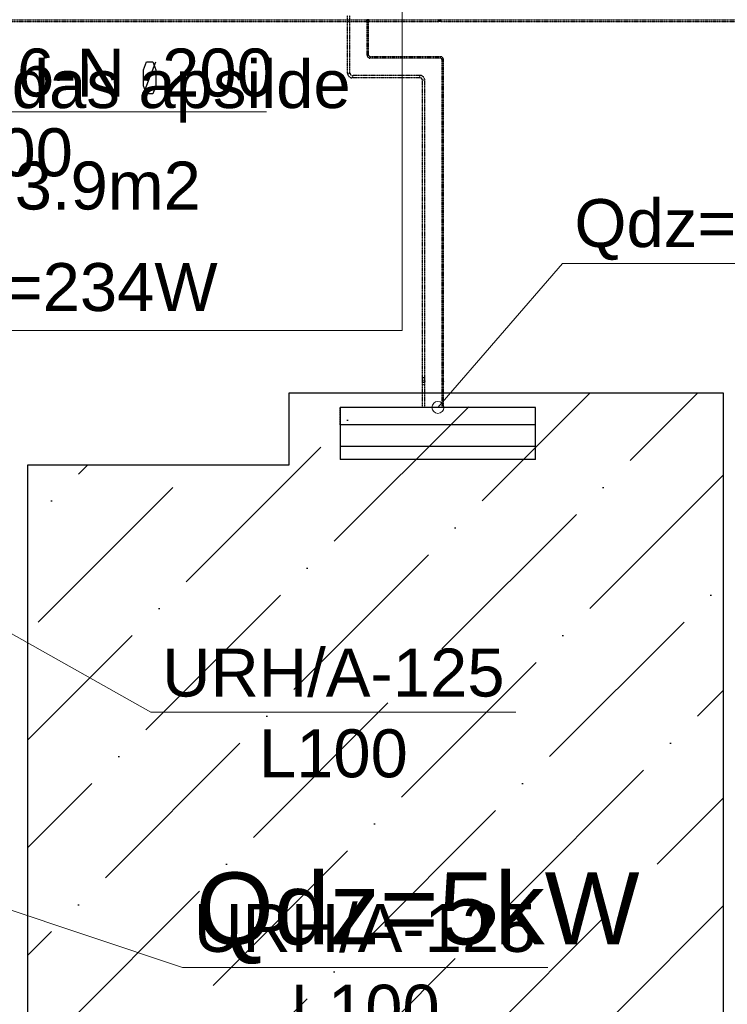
# Model space of a CAD drawing. Header units: millimetres. Extents: x -134161 to 355560, y -27497 to 30328.
# Tile 16 of 95: x -107247 to -104296, y 4075 to 8181. Entities that reach past the tile are written whole.
import ezdxf

# ---------------------------------------------------------------- set-up
doc = ezdxf.new("R2010")
doc.units = ezdxf.units.MM
doc.linetypes.add('HIDDEN', pattern=[9.525, 6.35, -3.175])
doc.linetypes.add('UnderCeiling', pattern=[6.7, 4.2, -1, 0.5, -1])
doc.layers.add('AVK-A_uzdevums', color=1, linetype='CONTINUOUS', lineweight=30)
doc.layers.add('AVK-K_uzdevums', color=6, linetype='CONTINUOUS', lineweight=30)
for name, color, linetype in [('Dz1-Atpakalgaita', 7, 'CONTINUOUS'), ('Dz1-Fenkoils', 7, 'CONTINUOUS'), ('Dz1-Radiators', 7, 'CONTINUOUS'), ('Dz1-Teksts-', 7, 'CONTINUOUS'), ('Dz1-Turpgaita', 7, 'CONTINUOUS'), ('Vent-PN6-N-Teksts-', 7, 'CONTINUOUS')]:
    doc.layers.add(name, color=color, linetype=linetype)
doc.styles.add('Arial', font='arial.ttf', dxfattribs={"height": 187.5})
doc.styles.add('PBL', font='arial.ttf')

# ---------------------------------------------------------------- blocks, each defined once
blk = doc.blocks.new('*U143')
at = {"layer": 'Vent-PN6-N-Teksts-', "color": 7, "linetype": 'Continuous', "lineweight": 15}
for p, q in [((24453.5, 4605, 2300), (25579.5, 4228.5, 2300)), ((25579.5, 4228.5, 2300), (27102.6, 4228.5, 2300))]:
    blk.add_line(p, q, dxfattribs=at)
at = {"layer": 'Vent-PN6-N-Teksts-', "color": 7, "linetype": 'Continuous', "lineweight": 25, "style": 'Arial'}
for s, p in [('URH/A-125', (25626.8, 4293.5, 2300)), ('L100', (26030.3, 3956.7, 2300))]:
    blk.add_text(s, height=200, dxfattribs=at).set_placement(p)
blk = doc.blocks.new('*U144')
at = {"layer": 'Vent-PN6-N-Teksts-', "color": 7, "linetype": 'Continuous', "lineweight": 15}
for p, q in [((24453.5, 5852, 2300), (25446.6, 5293.5, 2300)), ((25446.6, 5293.5, 2300), (26969.6, 5293.5, 2300))]:
    blk.add_line(p, q, dxfattribs=at)
at = {"layer": 'Vent-PN6-N-Teksts-', "color": 7, "linetype": 'Continuous', "lineweight": 25, "style": 'Arial'}
for s, p in [('URH/A-125', (25493.8, 5358.5, 2300)), ('L100', (25897.3, 5021.7, 2300))]:
    blk.add_text(s, height=200, dxfattribs=at).set_placement(p)
blk = doc.blocks.new('*U593')
at = {"layer": 'Vent-PN6-N-Teksts-', "color": 7, "linetype": 'Continuous', "lineweight": 25}
for p, q in [((25416.2, 7971.8, 2600), (25428.7, 8006, 2600)), ((25416.2, 7872.3, 2600), (25468.1, 8004.9, 2600)), ((25416.2, 7905.5, 2600), (25416.2, 7971.8, 2600)), ((25428.7, 8006, 2600), (25455.6, 8006, 2600)), ((25455.6, 8006, 2600), (25468.1, 7971.8, 2600)), ((25468.1, 7971.8, 2600), (25468.1, 7905.5, 2600)), ((25428.7, 7872.3, 2600), (25416.2, 7905.5, 2600)), ((25468.1, 7905.5, 2600), (25455.6, 7872.3, 2600)), ((25455.6, 7872.3, 2600), (25428.7, 7872.3, 2600))]:
    blk.add_line(p, q, dxfattribs=at)
at = {"layer": 'Vent-PN6-N-Teksts-', "color": 7, "linetype": 'Continuous', "lineweight": 15}
for p, q in [((24453.5, 6404.1, 2600), (24453.5, 7796.7, 2600)), ((24453.5, 7796.7, 2600), (25929, 7796.7, 2600))]:
    blk.add_line(p, q, dxfattribs=at)
at = {"layer": 'Vent-PN6-N-Teksts-', "color": 7, "linetype": 'Continuous', "lineweight": 25, "style": 'Arial'}
for s, p in [('PN6-N  200', (24500.2, 7860.9, 2600)), ('L500', (24500.2, 7528.3, 2600))]:
    blk.add_text(s, height=200, dxfattribs=at).set_placement(p)
blk = doc.blocks.new('*U777')
at = {"layer": 'Dz1-Turpgaita', "color": 4, "linetype": 'UnderCeiling', "lineweight": 25}
for p, q in [((26649.7, 8180.3, 2800), (26648.5, 8180.3, 2800)), ((26656.9, 8174.3, 2800), (26648.5, 8174.3, 2800)), ((26649.7, 8180.3, 2800), (26649.9, 8180, 2801.1)), ((26649.9, 8180, 2801.1), (26650.6, 8179.4, 2802.1)), ((26650.6, 8179.4, 2802.1), (26651.5, 8178.4, 2802.8)), ((26651.5, 8178.4, 2802.8), (26652.7, 8177.3, 2803)), ((26652.7, 8177.3, 2803), (26653.8, 8178.4, 2802.8)), ((26653.8, 8178.4, 2802.8), (26654.8, 8179.4, 2802.1)), ((26654.8, 8179.4, 2802.1), (26655.5, 8180, 2801.1)), ((26655.5, 8180, 2801.1), (26655.7, 8180.3, 2800))]:
    blk.add_line(p, q, dxfattribs=at)
at = {"layer": 'Dz1-Turpgaita', "color": 4, "linetype": 'UnderCeiling', "lineweight": 25, "extrusion": (-1, 0, 0)}
for centre in [(26648.5, 8177.3, 2800), (26656.9, 8177.3, 2800)]:
    blk.add_ellipse(centre, major_axis=(0, -3), ratio=1, start_param=0, end_param=3.141593, dxfattribs=at)
at = {"layer": 'Dz1-Turpgaita', "color": 4, "linetype": 'UnderCeiling', "lineweight": 25}
blk.add_ellipse((26648.8, 8181.2, 2800), major_axis=(0, -0.9), ratio=1, start_param=0, end_param=1.570796, dxfattribs=at)
at = {"layer": 'Dz1-Turpgaita', "color": 4, "linetype": 'UnderCeiling', "lineweight": 25, "extrusion": (0, 1, 0)}
blk.add_ellipse((26652.7, 8181.3, 2800), major_axis=(-3, 0), ratio=1, start_param=0, end_param=3.141593, dxfattribs=at)
at = {"layer": 'Dz1-Turpgaita', "color": 4, "linetype": 'UnderCeiling', "lineweight": 25, "extrusion": (0, 0, -1)}
blk.add_ellipse((26656.6, 8181.2, 2800), major_axis=(0, -0.9), ratio=1, start_param=0, end_param=1.570796, dxfattribs=at)
blk = doc.blocks.new('*U778')
at = {"layer": 'Dz1-Turpgaita', "color": 4, "linetype": 'UnderCeiling', "lineweight": 25}
for p, q in [((26656.9, 8180.3, 2800), (28494.6, 8180.3, 2800)), ((26656.9, 8174.3, 2800), (28494.6, 8174.3, 2800))]:
    blk.add_line(p, q, dxfattribs=at)
blk = doc.blocks.new('*U781')
at = {"layer": 'Dz1-Atpakalgaita', "color": 6, "linetype": 'UnderCeiling', "lineweight": 25}
for p, q in [((26267.4, 7958.8, 2800), (26267.4, 8199.8, 2800)), ((26277.4, 7958.8, 2800), (26277.4, 8199.8, 2800))]:
    blk.add_line(p, q, dxfattribs=at)
blk = doc.blocks.new('*U782')
at = {"layer": 'Dz1-Turpgaita', "color": 4, "linetype": 'UnderCeiling', "lineweight": 25}
for p, q in [((26356.6, 8180.3, 2800), (26348.2, 8180.3, 2800)), ((26349.6, 8174.5, 2801.1), (26349.4, 8174.3, 2800)), ((26350.3, 8175.1, 2802.1), (26349.6, 8174.5, 2801.1)), ((26351.3, 8176.1, 2802.8), (26350.3, 8175.1, 2802.1)), ((26352.4, 8177.3, 2803), (26351.3, 8176.1, 2802.8)), ((26353.5, 8176.1, 2802.8), (26352.4, 8177.3, 2803)), ((26354.5, 8175.1, 2802.1), (26353.5, 8176.1, 2802.8)), ((26355.2, 8174.5, 2801.1), (26354.5, 8175.1, 2802.1)), ((26355.4, 8174.3, 2800), (26355.2, 8174.5, 2801.1)), ((26356.6, 8174.3, 2800), (26355.4, 8174.3, 2800))]:
    blk.add_line(p, q, dxfattribs=at)
at = {"layer": 'Dz1-Turpgaita', "color": 4, "linetype": 'UnderCeiling', "lineweight": 25, "extrusion": (-1, 0, 0)}
for centre in [(26348.2, 8177.3, 2800), (26356.6, 8177.3, 2800)]:
    blk.add_ellipse(centre, major_axis=(0, -3), ratio=1, start_param=0, end_param=3.141593, dxfattribs=at)
at = {"layer": 'Dz1-Turpgaita', "color": 4, "linetype": 'UnderCeiling', "lineweight": 25, "extrusion": (0, 0, -1)}
blk.add_ellipse((26348.5, 8173.4, 2800), major_axis=(0, 0.9), ratio=1, start_param=0, end_param=1.570796, dxfattribs=at)
at = {"layer": 'Dz1-Turpgaita', "color": 4, "linetype": 'UnderCeiling', "lineweight": 25, "extrusion": (0, -1, 0)}
blk.add_ellipse((26352.4, 8173.3, 2800), major_axis=(3, 0), ratio=1, start_param=0, end_param=3.141593, dxfattribs=at)
at = {"layer": 'Dz1-Turpgaita', "color": 4, "linetype": 'UnderCeiling', "lineweight": 25}
blk.add_ellipse((26356.3, 8173.4, 2800), major_axis=(0, 0.9), ratio=1, start_param=0, end_param=1.570796, dxfattribs=at)
blk = doc.blocks.new('*U783')
at = {"layer": 'Dz1-Turpgaita', "color": 4, "linetype": 'UnderCeiling', "lineweight": 25}
for p, q in [((26356.6, 8180.3, 2800), (26648.5, 8180.3, 2800)), ((26356.6, 8174.3, 2800), (26648.5, 8174.3, 2800))]:
    blk.add_line(p, q, dxfattribs=at)
blk = doc.blocks.new('*U784')
at = {"layer": 'Dz1-Turpgaita', "color": 4, "linetype": 'UnderCeiling', "lineweight": 25}
for p, q in [((26349.4, 8032.8, 2800), (26349.4, 8173.3, 2800)), ((26355.4, 8032.8, 2800), (26355.4, 8173.3, 2800))]:
    blk.add_line(p, q, dxfattribs=at)
blk = doc.blocks.new('*U785')
at = {"layer": 'Dz1-Atpakalgaita', "color": 6, "linetype": 'UnderCeiling', "lineweight": 25}
for major_axis in [(-20, 0), (-10, 0)]:
    blk.add_ellipse((26287.4, 7958.8, 2800), major_axis=major_axis, ratio=1, start_param=0, end_param=1.570796, dxfattribs=at)
at = {"layer": 'Dz1-Atpakalgaita', "color": 6, "linetype": 'UnderCeiling', "lineweight": 25, "extrusion": (0, 1, 0)}
blk.add_ellipse((26272.4, 7958.8, 2800), major_axis=(-5, 0), ratio=1, start_param=0, end_param=3.141593, dxfattribs=at)
at = {"layer": 'Dz1-Atpakalgaita', "color": 6, "linetype": 'UnderCeiling', "lineweight": 25, "extrusion": (1, 0, 0)}
blk.add_ellipse((26287.4, 7943.8, 2800), major_axis=(0, 5), ratio=1, start_param=0, end_param=3.141593, dxfattribs=at)
blk = doc.blocks.new('*U786')
at = {"layer": 'Dz1-Atpakalgaita', "color": 6, "linetype": 'UnderCeiling', "lineweight": 25}
for p, q in [((26569.3, 7948.8, 2800), (26287.4, 7948.8, 2800)), ((26569.3, 7938.8, 2800), (26287.4, 7938.8, 2800))]:
    blk.add_line(p, q, dxfattribs=at)
blk = doc.blocks.new('*U787')
at = {"layer": 'Dz1-Turpgaita', "color": 4, "linetype": 'UnderCeiling', "lineweight": 25}
for major_axis in [(-12, 0), (-6, 0)]:
    blk.add_ellipse((26361.4, 8032.8, 2800), major_axis=major_axis, ratio=1, start_param=0, end_param=1.570796, dxfattribs=at)
at = {"layer": 'Dz1-Turpgaita', "color": 4, "linetype": 'UnderCeiling', "lineweight": 25, "extrusion": (0, 1, 0)}
blk.add_ellipse((26352.4, 8032.8, 2800), major_axis=(-3, 0), ratio=1, start_param=0, end_param=3.141593, dxfattribs=at)
at = {"layer": 'Dz1-Turpgaita', "color": 4, "linetype": 'UnderCeiling', "lineweight": 25, "extrusion": (1, 0, 0)}
blk.add_ellipse((26361.4, 8023.8, 2800), major_axis=(0, 3), ratio=1, start_param=0, end_param=3.141593, dxfattribs=at)
blk = doc.blocks.new('*U788')
at = {"layer": 'Dz1-Turpgaita', "color": 4, "linetype": 'UnderCeiling', "lineweight": 25}
for p, q in [((26655.3, 8026.8, 2800), (26361.4, 8026.8, 2800)), ((26655.3, 8020.8, 2800), (26361.4, 8020.8, 2800))]:
    blk.add_line(p, q, dxfattribs=at)
blk = doc.blocks.new('*U789')
at = {"layer": 'Dz1-Atpakalgaita', "color": 6, "linetype": 'UnderCeiling', "lineweight": 25}
for major_axis in [(20, 0), (10, 0)]:
    blk.add_ellipse((26569.3, 7928.8, 2800), major_axis=major_axis, ratio=1, start_param=0, end_param=1.570796, dxfattribs=at)
at = {"layer": 'Dz1-Atpakalgaita', "color": 6, "linetype": 'UnderCeiling', "lineweight": 25, "extrusion": (-1, 0, 0)}
blk.add_ellipse((26569.3, 7943.8, 2800), major_axis=(0, -5), ratio=1, start_param=0, end_param=3.141593, dxfattribs=at)
at = {"layer": 'Dz1-Atpakalgaita', "color": 6, "linetype": 'UnderCeiling', "lineweight": 25, "extrusion": (0, -1, 0)}
blk.add_ellipse((26584.3, 7928.8, 2800), major_axis=(5, 0), ratio=1, start_param=0, end_param=3.141593, dxfattribs=at)
blk = doc.blocks.new('*U790')
at = {"layer": 'Dz1-Turpgaita', "color": 4, "linetype": 'UnderCeiling', "lineweight": 25}
for major_axis in [(12, 0), (6, 0)]:
    blk.add_ellipse((26655.3, 8014.8, 2800), major_axis=major_axis, ratio=1, start_param=0, end_param=1.570796, dxfattribs=at)
at = {"layer": 'Dz1-Turpgaita', "color": 4, "linetype": 'UnderCeiling', "lineweight": 25, "extrusion": (-1, 0, 0)}
blk.add_ellipse((26655.3, 8023.8, 2800), major_axis=(0, -3), ratio=1, start_param=0, end_param=3.141593, dxfattribs=at)
at = {"layer": 'Dz1-Turpgaita', "color": 4, "linetype": 'UnderCeiling', "lineweight": 25, "extrusion": (0, -1, 0)}
blk.add_ellipse((26664.3, 8014.8, 2800), major_axis=(3, 0), ratio=1, start_param=0, end_param=3.141593, dxfattribs=at)
blk = doc.blocks.new('*U820')
at = {"layer": 'Dz1-Turpgaita', "color": 4, "linetype": 'UnderCeiling', "lineweight": 25}
for p, q in [((23823.7, 8180.3, 2800), (26348.2, 8180.3, 2800)), ((23823.7, 8174.3, 2800), (26348.2, 8174.3, 2800))]:
    blk.add_line(p, q, dxfattribs=at)
blk = doc.blocks.new('*U999')
at = {"layer": 'Dz1-Teksts-', "color": 7, "linetype": 'Continuous', "lineweight": 0}
for p, q in [((26644.3, 6564.4, 2200), (27163.5, 7164.1, 2200)), ((27163.5, 7164.1, 2200), (28902.1, 7164.1, 2200))]:
    blk.add_line(p, q, dxfattribs=at)
at = {"layer": 'Dz1-Teksts-', "color": 7, "linetype": 'Continuous', "lineweight": 0, "extrusion": (0, 0, -1)}
blk.add_circle((-26644.3, 6564.4, -2200), 25, dxfattribs=at)
at = {"layer": 'Dz1-Teksts-', "color": 7, "linetype": 'Continuous', "lineweight": 0, "style": 'Arial'}
blk.add_text('Qdz=5000 W', height=200, dxfattribs=at).set_placement((27213.6, 7233, 2200))
blk = doc.blocks.new('*U1000')
at = {"layer": 'Dz1-Atpakalgaita', "color": 6, "linetype": 'UnderCeiling', "lineweight": 25}
for p, q in [((26579.3, 6688.4, 2800), (26579.3, 7928.8, 2800)), ((26589.3, 6688.4, 2800), (26589.3, 7928.8, 2800))]:
    blk.add_line(p, q, dxfattribs=at)
blk = doc.blocks.new('*U1001')
at = {"layer": 'Dz1-Turpgaita', "color": 4, "linetype": 'UnderCeiling', "lineweight": 25}
for p, q in [((26661.3, 6682.4, 2800), (26661.3, 8014.8, 2800)), ((26667.3, 6682.4, 2800), (26667.3, 8014.8, 2800))]:
    blk.add_line(p, q, dxfattribs=at)
blk = doc.blocks.new('*U1002')
at = {"layer": 'Dz1-Atpakalgaita', "color": 6, "linetype": 'UnderCeiling', "lineweight": 25, "extrusion": (0, 1, 0)}
blk.add_ellipse((26584.3, 6688.4, 2800), major_axis=(-5, 0), ratio=1, start_param=0, end_param=3.141593, dxfattribs=at)
at = {"layer": 'Dz1-Atpakalgaita', "color": 6, "linetype": 'UnderCeiling', "lineweight": 25, "extrusion": (-1, 0, 0)}
for centre in [(26579.3, 6688.4, 2785), (26589.3, 6688.4, 2785)]:
    blk.add_ellipse(centre, major_axis=(0, -15), ratio=1, start_param=0, end_param=1.570796, dxfattribs=at)
at = {"layer": 'Dz1-Atpakalgaita', "color": 7, "linetype": 'HIDDEN', "lineweight": -3, "extrusion": (0, 0, -1)}
blk.add_ellipse((26584.3, 6673.4, 2785), major_axis=(-5, 0), ratio=1, start_param=0, end_param=3.141593, dxfattribs=at)
at = {"layer": 'Dz1-Atpakalgaita', "color": 6, "linetype": 'UnderCeiling', "lineweight": 25, "extrusion": (0, 0, -1)}
blk.add_ellipse((26584.3, 6673.4, 2785), major_axis=(5, 0), ratio=1, start_param=0, end_param=3.141593, dxfattribs=at)
blk = doc.blocks.new('*U1003')
at = {"layer": 'Dz1-Atpakalgaita', "color": 7, "linetype": 'Continuous', "lineweight": -3}
for p, q in [((26584.3, 6673.4, 2378.5), (26584.3, 6673.4, 2377.5)), ((26584.3, 6673.4, 2628.5), (26584.3, 6673.4, 2627.5))]:
    blk.add_line(p, q, dxfattribs=at)
blk = doc.blocks.new('*U1004')
at = {"layer": 'Dz1-Turpgaita', "color": 4, "linetype": 'UnderCeiling', "lineweight": 25, "extrusion": (0, 1, 0)}
blk.add_ellipse((26664.3, 6682.4, 2800), major_axis=(-3, 0), ratio=1, start_param=0, end_param=3.141593, dxfattribs=at)
at = {"layer": 'Dz1-Turpgaita', "color": 4, "linetype": 'UnderCeiling', "lineweight": 25, "extrusion": (-1, 0, 0)}
for centre in [(26661.3, 6682.4, 2791), (26667.3, 6682.4, 2791)]:
    blk.add_ellipse(centre, major_axis=(0, -9), ratio=1, start_param=0, end_param=1.570796, dxfattribs=at)
at = {"layer": 'Dz1-Turpgaita', "color": 7, "linetype": 'HIDDEN', "lineweight": -3, "extrusion": (0, 0, -1)}
blk.add_ellipse((26664.3, 6673.4, 2791), major_axis=(-3, 0), ratio=1, start_param=0, end_param=3.141593, dxfattribs=at)
at = {"layer": 'Dz1-Turpgaita', "color": 4, "linetype": 'UnderCeiling', "lineweight": 25, "extrusion": (0, 0, -1)}
blk.add_ellipse((26664.3, 6673.4, 2791), major_axis=(3, 0), ratio=1, start_param=0, end_param=3.141593, dxfattribs=at)
blk = doc.blocks.new('*U1005')
at = {"layer": 'Dz1-Turpgaita', "color": 7, "linetype": 'Continuous', "lineweight": -3}
for p, q in [((26664.3, 6673.4, 2372.5), (26664.3, 6673.4, 2371.5)), ((26664.3, 6673.4, 2622.5), (26664.3, 6673.4, 2621.5))]:
    blk.add_line(p, q, dxfattribs=at)
blk = doc.blocks.new('*U1006')
at = {"layer": 'Dz1-Turpgaita', "color": 4, "linetype": 'UnderCeiling', "lineweight": 25, "extrusion": (1, 0, 0)}
for centre in [(26661.3, 6664.4, 2122.5), (26667.3, 6664.4, 2122.5)]:
    blk.add_ellipse(centre, major_axis=(0, 0, -9), ratio=1, start_param=0, end_param=1.570796, dxfattribs=at)
at = {"layer": 'Dz1-Turpgaita', "color": 4, "linetype": 'UnderCeiling', "lineweight": 25, "extrusion": (0, -1, 0)}
blk.add_ellipse((26664.3, 6664.4, 2113.5), major_axis=(3, 0), ratio=1, start_param=0, end_param=3.141593, dxfattribs=at)
blk = doc.blocks.new('*U1007')
at = {"layer": 'Dz1-Turpgaita', "color": 4, "linetype": 'UnderCeiling', "lineweight": 25}
for p, q in [((26661.3, 6564.4, 2113.5), (26661.3, 6664.4, 2113.5)), ((26667.3, 6564.4, 2113.5), (26667.3, 6664.4, 2113.5))]:
    blk.add_line(p, q, dxfattribs=at)
blk = doc.blocks.new('*U1008')
at = {"layer": 'Dz1-Atpakalgaita', "color": 6, "linetype": 'UnderCeiling', "lineweight": 25, "extrusion": (1, 0, 0)}
for centre in [(26579.3, 6658.4, 2128.5), (26589.3, 6658.4, 2128.5)]:
    blk.add_ellipse(centre, major_axis=(0, 0, -15), ratio=1, start_param=0, end_param=1.570796, dxfattribs=at)
at = {"layer": 'Dz1-Atpakalgaita', "color": 6, "linetype": 'UnderCeiling', "lineweight": 25, "extrusion": (0, -1, 0)}
blk.add_ellipse((26584.3, 6658.4, 2113.5), major_axis=(5, 0), ratio=1, start_param=0, end_param=3.141593, dxfattribs=at)
blk = doc.blocks.new('*U1009')
at = {"layer": 'Dz1-Atpakalgaita', "color": 6, "linetype": 'UnderCeiling', "lineweight": 25}
for p, q in [((26579.3, 6564.4, 2113.5), (26579.3, 6658.4, 2113.5)), ((26589.3, 6564.4, 2113.5), (26589.3, 6658.4, 2113.5))]:
    blk.add_line(p, q, dxfattribs=at)
blk = doc.blocks.new('*U1010')
at = {"layer": 'Dz1-Radiators', "color": 7, "linetype": 'Continuous', "lineweight": -3}
blk.add_line((26664.3, 6564.4, 2113.5), (26664.3, 6564.4, 2112.5), dxfattribs=at)
blk = doc.blocks.new('*U1011')
at = {"layer": 'Dz1-Fenkoils', "color": 7, "linetype": 'HIDDEN', "lineweight": -3}
for p, q in [((26236.8, 6492, 2060.7), (26236.8, 6564.4, 2057.5)), ((26236.8, 6564.4, 2057.5), (26236.8, 6564.4, 2342.5)), ((27051.8, 6564.4, 2342.5), (27051.8, 6564.4, 2057.5)), ((26236.8, 6347.4, 2309.2), (26236.8, 6347.4, 2128.8)), ((27051.8, 6347.4, 2128.8), (27051.8, 6347.4, 2309.2))]:
    blk.add_line(p, q, dxfattribs=at)
at = {"layer": 'Dz1-Fenkoils', "color": 7, "linetype": 'Continuous', "lineweight": -3}
for p, q in [((27051.8, 6564.4, 2342.5), (26236.8, 6564.4, 2342.5)), ((26236.8, 6564.4, 2342.5), (26236.8, 6492, 2342.5)), ((27051.8, 6492, 2342.5), (27051.8, 6564.4, 2342.5)), ((27051.8, 6492, 2342.5), (26236.8, 6492, 2342.5)), ((26236.8, 6492, 2342.5), (26236.8, 6401.6, 2328.2)), ((27051.8, 6401.6, 2328.2), (27051.8, 6492, 2342.5)), ((27051.8, 6401.6, 2328.2), (26236.8, 6401.6, 2328.2)), ((26236.8, 6401.6, 2328.2), (26236.8, 6347.4, 2309.2)), ((27051.8, 6347.4, 2309.2), (27051.8, 6401.6, 2328.2)), ((27051.8, 6347.4, 2309.2), (26236.8, 6347.4, 2309.2))]:
    blk.add_line(p, q, dxfattribs=at)
blk = doc.blocks.new('*U1104')
at = {"layer": 'AVK-A_uzdevums', "color": 7, "linetype": 'Continuous', "lineweight": 18}
for p, q in [((23689.8, 6884.6), (23689.8, 9000.9)), ((23689.8, 9000.9), (26495.5, 9000.9)), ((26495.5, 9000.9), (26495.5, 6884.6)), ((23689.8, 5713.4), (23689.8, 6884.6)), ((26495.5, 6884.6), (23689.8, 6884.6))]:
    blk.add_line(p, q, dxfattribs=at)
at = {"layer": 'AVK-A_uzdevums', "color": 7, "linetype": 'Continuous', "lineweight": 18, "extrusion": (0, 0, -1)}
blk.add_circle((-23689.8, 5713.4), 50, dxfattribs=at)
at = {"layer": 'AVK-A_uzdevums', "color": 7, "linetype": 'Continuous', "lineweight": 25, "style": 'Arial'}
for s, p in [('Esošo apkure atslēgt!', (23749.2, 8659.3)), ('Zem grīdas apsilde', (23904.7, 7812.8)), ('S=3.9m2', (24529.6, 7389.6)), ('Qa=234W', (24459.8, 6966.3))]:
    blk.add_text(s, height=200, dxfattribs=at).set_placement(p)

msp = doc.modelspace()

# ---------------------------------------------------------------- hatches: boundary and pattern name
at = {"layer": 'AVK-A_uzdevums'}
h = msp.add_hatch(dxfattribs=at)
h.set_pattern_fill('ANSI36', color=256, scale=100)
h.set_pattern_definition([(45, (-132147.12, 0), (168.3798, 617.3926), [793.75, -158.75, 0, -158.75])])
h.paths.add_polyline_path([(-107212.8, 6325.2), (-106122.7, 6325.2), (-106122.7, 6625.1), (-104313.2, 6625.1), (-104313.2, 247), (-107018.7, 247), (-107018.7, 698.4), (-107212.8, 698.4)])

# ---------------------------------------------------------------- linework, layer by layer
msp.add_lwpolyline([(-107212.8, 6325.2), (-106122.7, 6325.2), (-106122.7, 6625.1), (-104313.2, 6625.1), (-104313.2, 247), (-107018.7, 247), (-107018.7, 698.4), (-107212.8, 698.4), (-107212.8, 6325.2)], close=True, dxfattribs=at)

# ---------------------------------------------------------------- block references
msp.add_blockref('*U1104', (-132147.1, 0), dxfattribs=at)
at = {"layer": 'Dz1-Atpakalgaita'}
for name in ['*U781', '*U785', '*U786', '*U789', '*U1000', '*U1002', '*U1008', '*U1009', '*U1003']:
    msp.add_blockref(name, (-132147.1, 0), dxfattribs=at)
at = {"layer": 'Dz1-Fenkoils'}
msp.add_blockref('*U1011', (-132147.1, 0), dxfattribs=at)
at = {"layer": 'Dz1-Radiators'}
msp.add_blockref('*U1010', (-132147.1, 0), dxfattribs=at)
at = {"layer": 'Dz1-Teksts-'}
msp.add_blockref('*U999', (-132147.1, 0), dxfattribs=at)
at = {"layer": 'Dz1-Turpgaita'}
for name in ['*U820', '*U782', '*U784', '*U783', '*U777', '*U778', '*U787', '*U788', '*U790', '*U1001', '*U1004', '*U1006', '*U1007', '*U1005']:
    msp.add_blockref(name, (-132147.1, 0), dxfattribs=at)
at = {"layer": 'Vent-PN6-N-Teksts-'}
for name in ['*U593', '*U144', '*U143']:
    msp.add_blockref(name, (-132147.1, 0), dxfattribs=at)

# ---------------------------------------------------------------- texts
at = {"layer": 'AVK-K_uzdevums', "insert": (-106513.3, 4625), "char_height": 300, "width": 1929.168, "attachment_point": 1, "style": 'PBL'}
msp.add_mtext('{\\fArial|b0|i0|c186|p34;Qdz=5kW}', dxfattribs=at)

doc.saveas('drawing.dxf')
